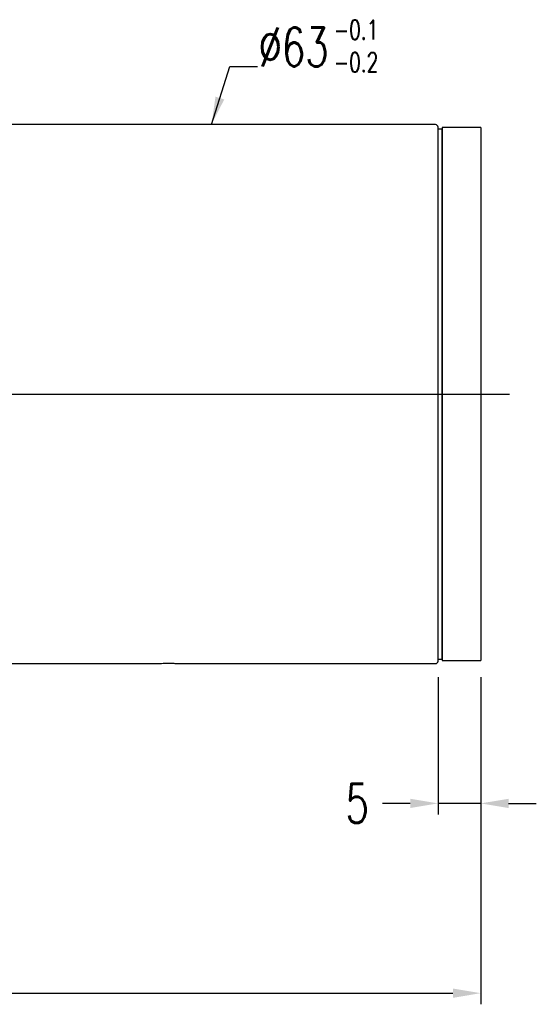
# Model space of a CAD drawing. Header units: inches. Extents: x 36 to 678, y -393 to 752.
# Tile 41 of 41: x 241 to 302, y 71 to 186. Entities that reach past the tile are written whole.
import ezdxf

# ---------------------------------------------------------------- set-up
doc = ezdxf.new("R2010")
doc.units = ezdxf.units.IN
doc.header["$LTSCALE"] = 5
doc.header["$MEASUREMENT"] = 0
doc.layers.add('DIM', color=4, linetype='Continuous')
doc.styles.add('DIM-7', font='SIMPLEX.shx', dxfattribs={"width": 0.7, "bigfont": 'chineset.shx'})
doc.dimstyles.new('CNS', dxfattribs={"dimtxt": 3.5, "dimasz": 2.5, "dimexe": 1, "dimexo": 1.5, "dimgap": 0.09, "dimtad": 0, "dimdsep": 46, "dimtxsty": 'DIM-7', "dimcen": 0.09, "dimclrd": 1, "dimclre": 1, "dimclrt": 4, "dimadec": 0, "dimazin": 0, "dimtfac": 1, "dimtix": 1, "dimtmove": 2, "dimatfit": 3, "dimfxl": 1, "dimtvp": 0.971429, "dimtolj": 1, "dimarcsym": 0})

# ---------------------------------------------------------------- blocks, each defined once
blk = doc.blocks.new('*D5')
at = {"layer": 'DEFPOINTS', "color": 0, "transparency": 16777216}
for p in [(295.35, 111.02), (172.35, 96.17), (295.35, 72.15)]:
    blk.add_point(p, dxfattribs=at)
at = {"layer": 'DIM', "color": 7, "lineweight": -2, "transparency": 16777216}
for p, q in [((295.35, 109.07), (295.35, 70.85)), ((172.35, 94.22), (172.35, 70.85)), ((175.6, 72.15), (292.1, 72.15))]:
    blk.add_line(p, q, dxfattribs=at)
at = {"layer": 'DIM', "color": 7, "transparency": 16777216}
for points in [[(175.6, 72.69), (175.6, 71.6), (172.35, 72.15)], [(292.1, 72.69), (292.1, 71.6), (295.35, 72.15)]]:
    blk.add_solid(points, dxfattribs=at)
at = {"layer": 'DIM', "color": 7, "transparency": 16777216, "insert": (233.85, 76.57), "char_height": 4.55, "attachment_point": 5, "style": 'DIM-7'}
blk.add_mtext('\\A1;123', dxfattribs=at)
blk = doc.blocks.new('*D6')
at = {"layer": 'DEFPOINTS', "color": 0, "transparency": 16777216}
for p in [(290.35, 111.02), (295.35, 111.02), (290.35, 94.33)]:
    blk.add_point(p, dxfattribs=at)
at = {"layer": 'DIM', "color": 7, "lineweight": -2, "transparency": 16777216}
for p, q in [((290.35, 109.07), (290.35, 93.03)), ((295.35, 109.07), (295.35, 93.03)), ((287.1, 94.33), (283.85, 94.33)), ((295.35, 94.33), (290.35, 94.33)), ((298.6, 94.33), (301.85, 94.33))]:
    blk.add_line(p, q, dxfattribs=at)
at = {"layer": 'DIM', "color": 7, "transparency": 16777216}
for points in [[(287.1, 94.87), (287.1, 93.79), (290.35, 94.33)], [(298.6, 94.87), (298.6, 93.79), (295.35, 94.33)]]:
    blk.add_solid(points, dxfattribs=at)
at = {"layer": 'DIM', "color": 7, "transparency": 16777216, "insert": (280.9, 94.33), "char_height": 4.55, "attachment_point": 5, "style": 'DIM-7'}
blk.add_mtext('\\A1;5', dxfattribs=at)

msp = doc.modelspace()

# ---------------------------------------------------------------- linework, layer by layer
at = {"layer": 'DIM', "color": 7}
for p, q in [((290.053, 173.674), (237.653, 173.674)), ((290.353, 111.174), (290.353, 173.174)), ((290.353, 173.174), (290.853, 173.174)), ((295.353, 173.324), (290.853, 173.324)), ((290.853, 173.324), (290.853, 111.024)), ((290.853, 111.174), (290.853, 173.174)), ((295.353, 173.324), (295.353, 111.024)), ((224.503, 142.174), (297.824, 142.174)), ((282.503, 142.174), (298.703, 142.174)), ((288.853, 142.174), (297.353, 142.174)), ((290.853, 142.174), (291.444, 142.174)), ((293.665, 142.174), (295.353, 142.174)), ((237.653, 110.674), (257.373, 110.674)), ((260.351, 110.674), (290.053, 110.674)), ((290.353, 111.174), (290.853, 111.174)), ((290.853, 111.024), (295.353, 111.024))]:
    msp.add_line(p, q, dxfattribs=at)
for centre, start, end in [((290.053, 173.374), 0, 90), ((290.053, 110.974), 270, 360)]:
    msp.add_arc(centre, 0.3, start, end, dxfattribs=at)
for points, knots in [([(290.353, 110.974), (290.353, 111.059), (290.353, 111.16), (290.353, 111.681), (290.353, 112.275), (290.353, 113.852), (290.353, 114.838), (290.353, 117.118), (290.353, 118.419), (290.353, 121.358), (290.353, 122.952), (290.353, 126.363), (290.353, 128.204), (290.353, 132.021), (290.353, 133.984), (290.353, 138.02), (290.353, 140.107), (290.353, 144.219), (290.353, 146.262), (290.353, 150.322), (290.353, 152.314), (290.353, 156.106), (290.353, 157.934), (290.353, 161.385), (290.353, 162.973), (290.353, 165.88), (290.353, 167.211), (290.353, 169.502), (290.353, 170.471), (290.353, 172.054), (290.353, 172.663), (290.353, 173.186), (290.353, 173.289), (290.353, 173.374)], [0.04386777, 0.04386777, 0.04386777, 0.04386777, 0.06233345, 0.06233345, 0.12482194, 0.12482194, 0.18731044, 0.18731044, 0.24979893, 0.24979893, 0.31228743, 0.31228743, 0.37477593, 0.37477593, 0.43726442, 0.43726442, 0.49975292, 0.49975292, 0.56224141, 0.56224141, 0.62472991, 0.62472991, 0.68721841, 0.68721841, 0.7497069, 0.7497069, 0.8121954, 0.8121954, 0.8746839, 0.8746839, 0.93717239, 0.93717239, 0.95608719, 0.95608719, 0.95608719, 0.95608719]), ([(257.355, 110.674), (257.349, 110.674), (257.361, 110.674), (257.365, 110.675), (257.383, 110.675), (257.431, 110.678), (257.504, 110.681), (257.578, 110.684), (257.678, 110.688), (257.797, 110.692), (257.916, 110.696), (258.058, 110.7), (258.209, 110.703), (258.361, 110.706), (258.527, 110.709), (258.694, 110.709), (258.861, 110.71), (259.033, 110.71), (259.196, 110.708), (259.36, 110.706), (259.519, 110.703), (259.66, 110.699), (259.801, 110.696), (259.929, 110.692), (260.033, 110.688), (260.137, 110.684), (260.219, 110.68), (260.273, 110.678), (260.326, 110.675), (260.358, 110.674), (260.351, 110.674)], [0, 0, 0, 0, 0.0366666, 0.0366666, 0.0366666, 0.1438987, 0.1438987, 0.1438987, 0.2511749, 0.2511749, 0.2511749, 0.3585602, 0.3585602, 0.3585602, 0.4659498, 0.4659498, 0.4659498, 0.5732316, 0.5732316, 0.5732316, 0.680462, 0.680462, 0.680462, 0.7877775, 0.7877775, 0.7877775, 0.8951818, 0.8951818, 0.8951818, 1, 1, 1, 1])]:
    msp.add_open_spline(points, degree=3, knots=knots, dxfattribs=at)

# ---------------------------------------------------------------- texts
at = {"layer": 'DIM', "color": 7, "insert": (278.174, 185.896), "char_height": 2.275, "width": 5.47011, "attachment_point": 1, "style": 'DIM-7'}
msp.add_mtext('-0.1\\P-0.2', dxfattribs=at)
at = {"layer": 'DIM', "color": 7, "insert": (269.352, 180.472), "char_height": 4.55, "attachment_point": 7, "style": 'DIM-7'}
msp.add_mtext('\\A1;%%C63', dxfattribs=at)

# ---------------------------------------------------------------- dimensions: what is measured, and where the dimension line sits
at = {"layer": 'DIM', "color": 7}
dim = msp.add_linear_dim(base=(295.353, 72.146), p1=(172.353, 96.174), p2=(295.353, 111.024), dimstyle='CNS', override={"dimscale": 1.3, "dimclrd": 7, "dimclre": 7, "dimclrt": 7}, dxfattribs=at)
dim.commit()
dim.dimension.update_dxf_attribs({"geometry": '*D5', "text_midpoint": (233.853, 76.566)})
dim = msp.add_linear_dim(base=(290.353, 94.332), p1=(295.353, 111.024), p2=(290.353, 111.024), dimstyle='CNS', override={"dimscale": 1.3, "dimclrd": 7, "dimclre": 7, "dimclrt": 7}, dxfattribs=at)
dim.commit()
dim.dimension.update_dxf_attribs({"geometry": '*D6', "text_midpoint": (280.9, 94.332), "dimtype": 160})

# ---------------------------------------------------------------- leaders
at = {"layer": 'DIM', "color": 7, "annotation_type": 0, "has_hookline": 1, "hookline_direction": 0, "text_width": 8.038}
msp.add_leader([(263.853, 173.674), (265.985, 180.472), (269.235, 180.472)], dimstyle='CNS', override={"dimscale": 1.3, "dimclrd": 7, "dimclre": 7, "dimclrt": 7}, dxfattribs=at)

doc.saveas('drawing.dxf')
